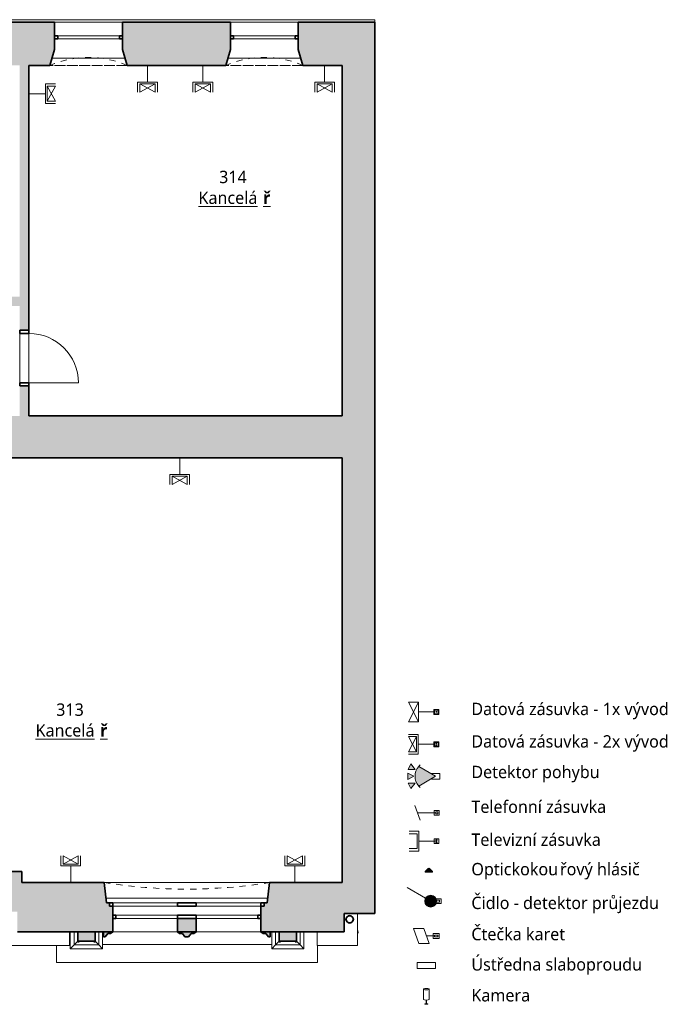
# Model space of a CAD drawing. Header units: metres. Extents: x -0.2 to 44.7, y -1.1 to 28.
# Tile 11 of 11: x 34 to 44.7, y -1.1 to 14.8. Entities that reach past the tile are written whole.
import ezdxf

# ---------------------------------------------------------------- set-up
doc = ezdxf.new("R2010")
doc.units = ezdxf.units.M
doc.linetypes.add('AV - Cerch_ 1 tecka 4mm', pattern=[0.006, 0.004, -0.001, 0, -0.001])
doc.layers.add('AV-MISTNOSTI', color=5, linetype='Continuous', lineweight=5, true_color=0x0000ff)
doc.layers.add('AV-TEXTY', color=5, linetype='Continuous', lineweight=13, true_color=0x0000ff)
doc.layers.add('AV-SRAFY', color=7, linetype='Continuous', lineweight=35)
doc.layers.add('AV-STAVBA', color=7, linetype='Continuous', lineweight=18)
doc.styles.add('Trebuchet MS', font='trebuc.ttf', dxfattribs={"height": 0.2})
doc.styles.add('Trebuchet MS_B', font='trebuc.ttf', dxfattribs={"height": 0.2})

# ---------------------------------------------------------------- blocks, each defined once
blk = doc.blocks.new('DO_1-L_Ocel_ - 800x1970_150-925843-3NP')
at = {"layer": 'AV-STAVBA', "color": 254, "true_color": 0xcccccc}
for p, q in [((0.4, 0.875), (0.4, 0.075)), ((-0.4, 0.075), (0.4, 0.075)), ((-0.4, -0.075), (0.4, -0.075))]:
    blk.add_line(p, q, dxfattribs=at)
at = {"layer": 'AV-STAVBA', "color": 254, "linetype": 'AV - Cerch_ 1 tecka 4mm', "true_color": 0xcccccc}
for p, q in [((-0.45, 0.075), (0.45, 0.075)), ((-0.4, 0.075), (0.4, 0.075)), ((-0.45, -0.075), (0.45, -0.075)), ((-0.4, -0.075), (0.4, -0.075))]:
    blk.add_line(p, q, dxfattribs=at)
at = {"layer": 'AV-STAVBA', "color": 254, "lineweight": 35, "true_color": 0xcccccc}
for p, q in [((-0.4, 0.075), (-0.45, 0.075)), ((-0.45, 0.075), (-0.45, -0.075)), ((-0.4, -0.075), (-0.4, 0.075)), ((0.45, 0.075), (0.4, 0.075)), ((0.4, 0.075), (0.4, -0.075)), ((0.45, -0.075), (0.45, 0.075)), ((-0.45, -0.075), (-0.4, -0.075)), ((0.4, -0.075), (0.45, -0.075))]:
    blk.add_line(p, q, dxfattribs=at)
at = {"layer": 'AV-STAVBA', "color": 254, "true_color": 0xcccccc}
blk.add_arc((0.4, 0.075), 0.8, 90, 180, dxfattribs=at)
blk = doc.blocks.new('WI_4-4_dvojité - 2400x2350-1624758-3NP')
at = {"layer": 'AV-STAVBA', "color": 254, "linetype": 'AV - Cerch_ 1 tecka 4mm', "lineweight": 13, "true_color": 0xcccccc}
for p, q in [((1.25, 0.4), (-1.25, 0.4)), ((1.2, 0.4), (-1.2, 0.4)), ((-1.2, 0.4), (1.2, 0.4)), ((1.25, -0.4), (-1.25, -0.4)), ((-1.25, -0.4), (1.25, -0.4)), ((1.2, -0.4), (-1.2, -0.4))]:
    blk.add_line(p, q, dxfattribs=at)
at = {"layer": 'AV-STAVBA', "color": 254, "lineweight": 35, "true_color": 0xcccccc}
for p, q in [((-1.15, 0.18), (-1.2, 0.18)), ((-1.15, 0.13), (-1.15, 0.18)), ((-0.15, 0.18), (-0.15, 0.13)), ((0.15, 0.13), (0.15, 0.18)), ((1.2, 0.18), (1.15, 0.18)), ((1.15, 0.18), (1.15, 0.13)), ((-1.2, 0.13), (-1.15, 0.13)), ((-0.15, 0.13), (0.15, 0.13)), ((1.15, 0.13), (1.2, 0.13)), ((-1.2, -0.07), (-1.25, -0.07)), ((-1.2, -0.02), (-1.2, -0.07)), ((-0.15, -0.07), (-0.15, -0.02)), ((-0.15, -0.02), (0.15, -0.02)), ((0.15, -0.07), (-0.15, -0.07)), ((0.15, -0.02), (0.15, -0.07)), ((1.2, -0.07), (1.2, -0.02)), ((1.25, -0.07), (1.2, -0.07))]:
    blk.add_line(p, q, dxfattribs=at)
at = {"layer": 'AV-STAVBA', "color": 254, "true_color": 0xcccccc}
for p, q in [((-1.2, 0.13), (-1.2, 0.18)), ((-1.2, 0.18), (1.2, 0.18)), ((-1.15, 0.18), (-0.15, 0.18)), ((-1.15, 0.13), (-1.15, 0.18)), ((0.15, 0.18), (1.15, 0.18)), ((1.15, 0.13), (1.15, 0.18)), ((1.2, 0.13), (1.2, 0.18)), ((-1.2, 0.13), (1.2, 0.13)), ((-0.15, 0.13), (-1.15, 0.13)), ((1.15, 0.13), (0.15, 0.13)), ((-1.25, -0.02), (-1.25, -0.07)), ((-1.25, -0.02), (1.25, -0.02)), ((-1.25, -0.07), (1.25, -0.07)), ((-0.15, -0.02), (-1.2, -0.02)), ((-1.2, -0.02), (-1.2, -0.07)), ((-1.2, -0.07), (-0.15, -0.07)), ((1.2, -0.02), (0.15, -0.02)), ((0.15, -0.07), (1.2, -0.07)), ((1.2, -0.02), (1.2, -0.07)), ((1.25, -0.02), (1.25, -0.07))]:
    blk.add_line(p, q, dxfattribs=at)
blk = doc.blocks.new('GM_Nika se zkoseným ostěním a klenutým nadpražím - 2600x2550-1220466-3NP')
at = {"layer": 'AV-STAVBA', "color": 254, "linetype": 'AV - Cerch_ 1 tecka 4mm', "lineweight": 13, "true_color": 0xcccccc}
for p, q in [((1.3, 0.4), (-1.3, 0.4)), ((1.34, -0.4), (-1.34, -0.4))]:
    blk.add_line(p, q, dxfattribs=at)
blk.add_arc((0, -8.794), 8.5, 80.9297, 99.0703, dxfattribs=at)
blk = doc.blocks.new('GM_Nika_zkosené ostění - v850-1221131-3NP')
at = {"layer": 'AV-STAVBA', "color": 254, "linetype": 'AV - Cerch_ 1 tecka 4mm', "lineweight": 13, "true_color": 0xcccccc}
blk.add_line((-1.215, 0.4), (1.465, 0.4), dxfattribs=at)
blk = doc.blocks.new('WI_2-2_bez středního sloupku - 1100x2250-1235385-3NP')
at = {"layer": 'AV-STAVBA', "color": 254, "linetype": 'AV - Cerch_ 1 tecka 4mm', "lineweight": 13, "true_color": 0xcccccc}
for p, q in [((0.55, 0.35), (-0.55, 0.35)), ((0.55, -0.35), (-0.55, -0.35))]:
    blk.add_line(p, q, dxfattribs=at)
at = {"layer": 'AV-STAVBA', "color": 254, "lineweight": 35, "true_color": 0xcccccc}
for p, q in [((-0.5, 0.13), (-0.55, 0.13)), ((-0.55, 0.08), (-0.5, 0.08)), ((-0.5, 0.08), (-0.5, 0.13)), ((0.55, 0.13), (0.5, 0.13)), ((0.5, 0.13), (0.5, 0.08)), ((0.5, 0.08), (0.55, 0.08))]:
    blk.add_line(p, q, dxfattribs=at)
at = {"layer": 'AV-STAVBA', "color": 254, "true_color": 0xcccccc}
for p, q in [((-0.5, 0.13), (0.5, 0.13)), ((0.5, 0.08), (-0.5, 0.08))]:
    blk.add_line(p, q, dxfattribs=at)
blk = doc.blocks.new('GM_Nika se zkoseným ostěním a klenutým nadpražím - 1050x2400-1236735-3NP')
at = {"layer": 'AV-STAVBA', "color": 254, "linetype": 'AV - Cerch_ 1 tecka 4mm', "lineweight": 13, "true_color": 0xcccccc}
for p, q in [((0.55, 0.35), (-0.55, 0.35)), ((0.625, -0.35), (-0.625, -0.35))]:
    blk.add_line(p, q, dxfattribs=at)
blk.add_arc((0, -1.782), 1.563, 66.4218, 113.5782, dxfattribs=at)
blk = doc.blocks.new('GM_Nika_zkosené ostění - v800-1258030-3NP')
at = {"layer": 'AV-STAVBA', "color": 254, "linetype": 'AV - Cerch_ 1 tecka 4mm', "lineweight": 13, "true_color": 0xcccccc}
blk.add_line((-0.5, 0.35), (0.75, 0.35), dxfattribs=at)
blk = doc.blocks.new('GM_Detový svod_04 - GM_Detový svod_04-1507001-3NP')
at = {"layer": 'AV-STAVBA', "color": 254, "true_color": 0xcccccc, "flags": 128}
blk.add_lwpolyline([(39.49, 0.042), (39.49, 0.042), (39.49, 0.042), (39.49, 0.042), (39.489, 0.043), (39.489, 0.043), (39.489, 0.044), (39.489, 0.045), (39.488, 0.046), (39.488, 0.047), (39.488, 0.048), (39.487, 0.049), (39.487, 0.051), (39.486, 0.052), (39.485, 0.054), (39.485, 0.056)], dxfattribs=at)
at = {"layer": 'AV-STAVBA', "color": 254, "lineweight": 35, "true_color": 0xcccccc}
for radius, start, end in [(0.06, 360, 180), (0.06, 180, 360), (0.058, 360, 180), (0.058, 180, 360)]:
    blk.add_arc((39.356, 0.233), radius, start, end, dxfattribs=at)
at = {"layer": 'AV-STAVBA', "color": 254, "true_color": 0xcccccc}
blk.add_arc((39.433, 0.021), 0.06, 350.412, 20, dxfattribs=at)
blk = doc.blocks.new('Podokenní římsa 3NP - Podokenní římsa 3NP-1611802-3NP')
at = {"layer": 'AV-STAVBA', "color": 254, "true_color": 0xcccccc}
for p, q in [((39.485, 0.328), (39.485, -0.192)), ((34.819, 0.028), (34.819, -0.192)), ((38.829, -0.192), (38.829, 0.028)), ((33.759, -0.192), (34.819, -0.192)), ((38.829, -0.192), (39.485, -0.192))]:
    blk.add_line(p, q, dxfattribs=at)
blk = doc.blocks.new('Šambrána krajní_2NP1 - Šambrána krajní_2NP-1630025-3NP')
at = {"layer": 'AV-STAVBA', "true_color": 0xcccccc}
for points in [[(36.87, 0.028), (36.87, 0.248), (36.57, 0.248), (36.57, 0.028)], [(35.235, -0.122), (35.235, 0.028), (34.955, 0.028), (34.955, -0.122), (35.021, -0.122)], [(38.495, -0.122), (38.495, 0.028), (38.215, 0.028), (38.215, -0.122), (38.305, -0.122)]]:
    blk.add_hatch(color=254, dxfattribs=at).paths.add_polyline_path(points)
h = blk.add_hatch(color=254, dxfattribs=at)
h.paths.add_polyline_path([(35.4, -0.052), (35.441, 0.005), (35.486, 0.005), (35.52, 0.028), (35.37, 0.028), (35.37, -0.052)])
h.paths.add_polyline_path([(36.75, -0.052), (36.791, 0.005), (36.836, 0.005), (36.87, 0.028), (36.57, 0.028), (36.604, 0.005), (36.649, 0.005), (36.69, -0.052)])
h.paths.add_polyline_path([(38.07, -0.052), (38.07, 0.028), (37.92, 0.028), (37.954, 0.005), (37.999, 0.005), (38.04, -0.052), (38.052, -0.052)])
h = blk.add_hatch(color=254, dxfattribs=at)
h.paths.add_polyline_path([(35.235, -0.132), (35.235, -0.122), (35.215, -0.122), (35.215, -0.132)])
h.paths.add_polyline_path([(34.975, -0.132), (34.975, -0.122), (34.955, -0.122), (34.955, -0.132)])
h = blk.add_hatch(color=254, dxfattribs=at)
h.paths.add_polyline_path([(38.215, -0.132), (38.235, -0.132), (38.235, -0.122), (38.215, -0.122)])
h.paths.add_polyline_path([(38.495, -0.132), (38.495, -0.122), (38.475, -0.122), (38.475, -0.132)])
at = {"layer": 'AV-STAVBA', "color": 254, "lineweight": 35, "true_color": 0xcccccc}
for p, q in [((36.87, 0.248), (36.57, 0.248)), ((36.57, 0.248), (36.57, 0.028)), ((36.87, 0.028), (36.87, 0.248)), ((35.235, 0.028), (34.955, 0.028)), ((34.955, 0.028), (34.955, -0.122)), ((35.235, -0.122), (35.235, 0.028)), ((35.37, 0.028), (35.37, -0.052)), ((35.52, 0.028), (35.37, 0.028)), ((35.4, -0.052), (35.441, 0.005)), ((35.441, 0.005), (35.486, 0.005)), ((35.486, 0.005), (35.52, 0.028)), ((36.87, 0.028), (36.57, 0.028)), ((36.57, 0.028), (36.604, 0.005)), ((36.57, 0.028), (36.87, 0.028)), ((36.604, 0.005), (36.649, 0.005)), ((36.649, 0.005), (36.69, -0.052)), ((36.75, -0.052), (36.791, 0.005)), ((36.791, 0.005), (36.836, 0.005)), ((36.836, 0.005), (36.87, 0.028)), ((38.07, 0.028), (37.92, 0.028)), ((37.92, 0.028), (37.954, 0.005)), ((37.954, 0.005), (37.999, 0.005)), ((37.999, 0.005), (38.04, -0.052)), ((38.07, -0.052), (38.07, 0.028)), ((38.495, 0.028), (38.215, 0.028)), ((38.215, 0.028), (38.215, -0.122)), ((38.495, -0.122), (38.495, 0.028)), ((34.975, -0.122), (34.955, -0.122)), ((34.955, -0.122), (34.955, -0.132)), ((34.955, -0.122), (35.235, -0.122)), ((34.955, -0.132), (34.975, -0.132)), ((34.975, -0.132), (34.975, -0.122)), ((35.235, -0.122), (35.215, -0.122)), ((35.215, -0.122), (35.215, -0.132)), ((35.215, -0.132), (35.235, -0.132)), ((35.235, -0.132), (35.235, -0.122)), ((35.37, -0.052), (35.4, -0.052)), ((36.69, -0.052), (36.75, -0.052)), ((38.04, -0.052), (38.07, -0.052)), ((38.235, -0.122), (38.215, -0.122)), ((38.215, -0.122), (38.215, -0.132)), ((38.215, -0.122), (38.495, -0.122)), ((38.215, -0.132), (38.235, -0.132)), ((38.235, -0.132), (38.235, -0.122)), ((38.495, -0.122), (38.475, -0.122)), ((38.475, -0.122), (38.475, -0.132)), ((38.475, -0.132), (38.495, -0.132)), ((38.495, -0.132), (38.495, -0.122))]:
    blk.add_line(p, q, dxfattribs=at)
at = {"layer": 'AV-STAVBA', "color": 254, "true_color": 0xcccccc}
for p, q in [((34.834, -0.243), (34.834, 0.028)), ((34.895, -0.182), (34.895, 0.028)), ((35.295, 0.028), (35.295, -0.182)), ((35.355, -0.112), (35.355, 0.028)), ((38.094, 0.028), (38.094, -0.112)), ((38.155, -0.182), (38.155, 0.028)), ((38.555, 0.028), (38.555, -0.182)), ((38.615, 0.028), (38.615, -0.243)), ((34.895, -0.182), (34.955, -0.122)), ((35.295, -0.182), (35.235, -0.122)), ((35.355, -0.112), (35.355, -0.145)), ((35.355, -0.145), (35.355, -0.243)), ((38.094, -0.145), (38.094, -0.112)), ((38.094, -0.243), (38.094, -0.145)), ((38.155, -0.182), (38.215, -0.122)), ((38.555, -0.182), (38.495, -0.122)), ((34.613, -0.192), (34.613, -0.467)), ((34.834, -0.243), (34.895, -0.182)), ((35.355, -0.243), (34.834, -0.243)), ((35.295, -0.182), (34.895, -0.182)), ((35.355, -0.243), (35.295, -0.182)), ((35.355, -0.172), (38.094, -0.172)), ((38.094, -0.243), (38.155, -0.182)), ((38.615, -0.243), (38.094, -0.243)), ((38.555, -0.182), (38.155, -0.182)), ((38.615, -0.243), (38.555, -0.182)), ((38.837, -0.467), (38.837, -0.192)), ((34.613, -0.467), (38.837, -0.467))]:
    blk.add_line(p, q, dxfattribs=at)
blk = doc.blocks.new('Řísma 2NP_ vnitroblok - Řísma 2NP_ vnitroblok-1646675-3NP')
at = {"layer": 'AV-STAVBA', "color": 254, "true_color": 0xcccccc}
for p, q in [((25.235, 14.789), (39.765, 14.789)), ((35.68, 14.748), (34.58, 14.748)), ((38.525, 14.748), (37.425, 14.748)), ((39.765, 14.789), (39.765, 14.748))]:
    blk.add_line(p, q, dxfattribs=at)
blk = doc.blocks.new('D0089 - 1514 - OÚPSŘ_Benešova_rvt-1-3NP')
at = {"layer": 'AV-SRAFY', "lineweight": 5, "true_color": 0xcccccc}
h = blk.add_hatch(color=254, dxfattribs=at)
h.paths.add_polyline_path([(39.235, 14.048), (39.235, 14.748), (38.525, 14.748), (38.525, 14.308), (38.6, 14.048)])
h.paths.add_polyline_path([(35.755, 14.048), (37.35, 14.048), (37.425, 14.308), (37.425, 14.748), (35.68, 14.748), (35.68, 14.308)])
h.paths.add_polyline_path([(24.995, 14.048), (26.085, 14.048), (26.085, 14.748), (24.875, 14.748), (24.875, 14.048), (24.975, 14.048)])
h.paths.add_polyline_path([(24.411, 14.048), (24.425, 14.048), (24.425, 14.748), (23.9, 14.748), (23.9, 14.048), (23.98, 14.048)])
h.paths.add_polyline_path([(34.505, 14.048), (34.58, 14.308), (34.58, 14.748), (33.38, 14.748), (33.38, 14.308), (33.455, 14.048), (34.165, 14.048)])
h.paths.add_polyline_path([(27.515, 14.048), (29.205, 14.048), (29.28, 14.308), (29.28, 14.748), (27.515, 14.748), (27.515, 14.348)])
h.paths.add_polyline_path([(32.205, 14.048), (32.28, 14.308), (32.28, 14.748), (30.38, 14.748), (30.38, 14.308), (30.455, 14.048), (31.484, 14.048)])
h.paths.add_polyline_path([(22.885, 14.048), (23.2, 14.048), (23.2, 14.748), (22.655, 14.748), (22.655, 14.048), (22.805, 14.048)])
h.paths.add_polyline_path([(21.645, 14.048), (22.205, 14.048), (22.205, 14.748), (20.905, 14.748), (20.905, 14.298), (20.98, 14.048), (21.38, 14.048)])
h.paths.add_polyline_path([(18.53, 14.048), (18.605, 14.298), (18.605, 14.748), (17.765, 14.748), (17.765, 14.048), (18.349, 14.048)])
h.paths.add_polyline_path([(19.605, 14.298), (19.905, 14.298), (19.905, 14.748), (19.605, 14.748)])
at = {"layer": 'AV-SRAFY', "lineweight": 18, "true_color": 0xcccccc}
blk.add_hatch(color=254, dxfattribs=at).paths.add_polyline_path([(39.765, 0.828), (39.765, 14.748), (39.235, 14.748), (39.235, 0.828), (39.568, 0.828)])
h = blk.add_hatch(color=254, dxfattribs=at)
h.paths.add_polyline_path([(34.165, 8.378), (34.165, 8.863), (34.015, 8.863), (34.015, 8.378)])
h.paths.add_polyline_path([(34.015, 9.763), (34.165, 9.763), (34.165, 14.048), (34.015, 14.048), (34.015, 10.158)])
h = blk.add_hatch(color=254, dxfattribs=at)
h.paths.add_polyline_path([(31.17, 10.158), (31.17, 10.308), (27.975, 10.308), (27.975, 10.158), (29.463, 10.158)])
h.paths.add_polyline_path([(34.015, 10.158), (34.015, 10.308), (32.07, 10.308), (32.07, 10.158)])
h.paths.add_polyline_path([(23.401, 10.158), (24.335, 10.158), (24.335, 10.308), (23.215, 10.308), (23.215, 10.158)])
h.paths.add_polyline_path([(25.135, 10.158), (27.175, 10.158), (27.175, 10.308), (25.135, 10.308)])
h.paths.add_polyline_path([(21.795, 10.158), (22.415, 10.158), (22.415, 10.308), (21.795, 10.308)])
h = blk.add_hatch(color=254, dxfattribs=at)
h.paths.add_polyline_path([(32.565, 7.698), (39.235, 7.698), (39.235, 8.378), (32.565, 8.378)])
h.paths.add_polyline_path([(19.022, 7.698), (19.022, 8.378), (17.765, 8.378), (17.765, 8.038), (17.505, 8.038), (17.505, 7.698), (18.005, 7.698), (18.005, 7.873), (18.655, 7.873), (18.655, 7.698)])
h.paths.add_polyline_path([(20.422, 7.698), (22.812, 7.698), (22.812, 8.378), (20.422, 8.378)])
h.paths.add_polyline_path([(30.785, 7.698), (31.165, 7.698), (31.165, 8.378), (29.965, 8.378), (29.965, 7.868), (28.705, 7.868), (28.705, 8.378), (24.212, 8.378), (24.212, 7.698), (30.635, 7.698)])
h = blk.add_hatch(color=254, dxfattribs=at)
h.paths.add_polyline_path([(5.445, 0.358), (6.23, 0.358), (6.23, 0.758), (6.18, 0.758), (6.18, 0.808), (6.13, 1.008), (5.435, 1.008), (5.435, 0.358)])
h.paths.add_polyline_path([(11.276, 0.358), (12.1, 0.358), (12.1, 0.758), (12.05, 0.758), (12.05, 0.808), (12, 1.008), (10.51, 1.008), (10.46, 0.808), (10.46, 0.758), (10.41, 0.758), (10.41, 0.358), (10.771, 0.358)])
h.paths.add_polyline_path([(33.505, 0.358), (33.979, 0.358), (33.979, 0.828), (34.05, 0.828), (34.05, 1.008), (33.32, 1.008), (33.27, 0.808), (33.27, 0.758), (33.22, 0.758), (33.22, 0.358)])
h.paths.add_polyline_path([(13.35, 0.358), (15, 0.358), (15, 0.758), (14.95, 0.758), (14.95, 0.808), (14.9, 1.008), (13.45, 1.008), (13.4, 0.808), (13.4, 0.758), (13.35, 0.758), (13.35, 0.372)])
h.paths.add_polyline_path([(16.25, 0.358), (18.52, 0.358), (18.52, 0.758), (18.47, 0.758), (18.47, 0.808), (18.42, 0.808), (18.38, 1.008), (16.35, 1.008), (16.3, 0.808), (16.3, 0.758), (16.25, 0.758), (16.25, 0.372)])
h.paths.add_polyline_path([(31.97, 0.358), (31.97, 0.758), (31.92, 0.758), (31.92, 0.808), (31.87, 1.008), (30.38, 1.008), (30.33, 0.808), (30.33, 0.758), (30.28, 0.758), (30.28, 0.358), (31.484, 0.358)])
h.paths.add_polyline_path([(20.92, 0.358), (23.16, 0.358), (23.16, 0.758), (23.11, 0.758), (23.11, 0.808), (23.06, 1.008), (21.06, 1.008), (21.02, 0.808), (20.97, 0.808), (20.97, 0.758), (20.92, 0.758), (20.92, 0.372)])
h.paths.add_polyline_path([(24.41, 0.358), (26.11, 0.358), (26.11, 0.758), (26.06, 0.758), (26.06, 0.808), (26.01, 1.008), (24.51, 1.008), (24.46, 0.808), (24.46, 0.758), (24.41, 0.758), (24.41, 0.372)])
h.paths.add_polyline_path([(27.36, 0.358), (29.03, 0.358), (29.03, 0.758), (28.98, 0.758), (28.98, 0.808), (28.93, 1.008), (27.46, 1.008), (27.41, 0.808), (27.41, 0.758), (27.36, 0.758), (27.36, 0.372)])
h.paths.add_polyline_path([(9.16, 0.358), (9.16, 0.758), (9.11, 0.758), (9.11, 0.808), (9.06, 1.008), (7.58, 1.008), (7.53, 0.808), (7.53, 0.758), (7.48, 0.758), (7.48, 0.358), (8.245, 0.358)])
h = blk.add_hatch(color=254, dxfattribs=at)
h.paths.add_polyline_path([(38.557, 0.028), (39.265, 0.028), (39.265, 0.328), (39.765, 0.328), (39.765, 0.828), (38.06, 0.828), (38.02, 0.498), (37.97, 0.498), (37.97, 0.448), (37.92, 0.448), (37.92, 0.028), (38.305, 0.028)])
h.paths.add_polyline_path([(34.516, 0.028), (35.52, 0.028), (35.52, 0.448), (35.47, 0.448), (35.47, 0.498), (35.42, 0.498), (35.38, 0.828), (33.979, 0.828), (33.979, 0.028)])
at = {"layer": 'AV-STAVBA', "color": 254, "lineweight": 35, "true_color": 0xcccccc}
for p, q in [((33.38, 14.748), (34.58, 14.748)), ((34.58, 14.308), (34.58, 14.748)), ((37.425, 14.748), (35.68, 14.748)), ((35.68, 14.308), (35.68, 14.748)), ((37.425, 14.308), (37.425, 14.748)), ((38.525, 14.748), (39.235, 14.748)), ((38.525, 14.308), (38.525, 14.748)), ((39.765, 14.748), (39.235, 14.748)), ((39.765, 0.828), (39.765, 14.748)), ((34.505, 14.048), (34.58, 14.308)), ((35.755, 14.048), (35.68, 14.308)), ((37.35, 14.048), (37.425, 14.308)), ((38.6, 14.048), (38.525, 14.308)), ((34.165, 14.048), (34.505, 14.048)), ((34.165, 9.763), (34.165, 14.048)), ((35.755, 14.048), (37.35, 14.048)), ((38.6, 14.048), (39.235, 14.048)), ((39.235, 14.048), (39.235, 8.378)), ((34.015, 9.763), (34.165, 9.763)), ((34.165, 8.863), (34.015, 8.863)), ((34.165, 8.378), (34.165, 8.863)), ((39.235, 8.378), (34.165, 8.378)), ((32.565, 7.698), (39.235, 7.698)), ((39.235, 7.698), (39.235, 0.828)), ((34.05, 1.008), (33.32, 1.008)), ((34.05, 0.828), (34.05, 1.008)), ((35.38, 0.828), (34.05, 0.828)), ((35.42, 0.498), (35.38, 0.828)), ((38.06, 0.828), (38.02, 0.498)), ((39.235, 0.828), (38.06, 0.828)), ((39.765, 0.328), (39.765, 0.828)), ((35.47, 0.498), (35.42, 0.498)), ((35.47, 0.448), (35.47, 0.498)), ((38.02, 0.498), (37.97, 0.498)), ((37.97, 0.498), (37.97, 0.448)), ((35.52, 0.448), (35.47, 0.448)), ((35.52, 0.028), (35.52, 0.448)), ((37.97, 0.448), (37.92, 0.448)), ((37.92, 0.448), (37.92, 0.028)), ((39.265, 0.028), (39.265, 0.328)), ((39.265, 0.328), (39.765, 0.328)), ((33.979, 0.028), (35.52, 0.028)), ((37.92, 0.028), (39.265, 0.028))]:
    blk.add_line(p, q, dxfattribs=at)
at = {"layer": 'AV-STAVBA', "color": 254, "true_color": 0xcccccc}
for p, q in [((34.539, 14.168), (35.72, 14.168)), ((38.565, 14.168), (37.384, 14.168)), ((34.015, 8.913), (34.015, 9.713)), ((34.165, 9.713), (34.165, 8.913)), ((38.03, 0.578), (35.41, 0.578)), ((36.57, 0.448), (35.52, 0.448)), ((37.92, 0.448), (36.87, 0.448)), ((36.57, 0.028), (35.52, 0.028)), ((37.92, 0.028), (36.87, 0.028))]:
    blk.add_line(p, q, dxfattribs=at)
at = {"layer": 'AV-STAVBA', "color": 254, "lineweight": 18, "true_color": 0xcccccc}
for name, p in [('Řísma 2NP_ vnitroblok - Řísma 2NP_ vnitroblok-1646675-3NP', (0, 0)), ('GM_Nika se zkoseným ostěním a klenutým nadpražím - 1050x2400-1236735-3NP', (35.13, 14.398)), ('WI_2-2_bez středního sloupku - 1100x2250-1235385-3NP', (35.13, 14.398)), ('GM_Nika se zkoseným ostěním a klenutým nadpražím - 1050x2400-1236735-3NP', (37.975, 14.398)), ('WI_2-2_bez středního sloupku - 1100x2250-1235385-3NP', (37.975, 14.398)), ('GM_Nika_zkosené ostění - v850-1221131-3NP', (36.595, 0.428)), ('Podokenní římsa 3NP - Podokenní římsa 3NP-1611802-3NP', (0, 0)), ('Šambrána krajní_2NP1 - Šambrána krajní_2NP-1630025-3NP', (0, 0)), ('GM_Detový svod_04 - GM_Detový svod_04-1507001-3NP', (0, 0))]:
    blk.add_blockref(name, p, dxfattribs=at)
for name, p, rotation in [('GM_Nika_zkosené ostění - v800-1258030-3NP', (35.255, 14.398), 180), ('GM_Nika_zkosené ostění - v800-1258030-3NP', (38.1, 14.398), 180), ('DO_1-L_Ocel_ - 800x1970_150-925843-3NP', (34.09, 9.313), 269.9999999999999), ('GM_Nika se zkoseným ostěním a klenutým nadpražím - 2600x2550-1220466-3NP', (36.72, 0.428), 180), ('WI_4-4_dvojité - 2400x2350-1624758-3NP', (36.72, 0.428), 180)]:
    blk.add_blockref(name, p, dxfattribs=dict(at, rotation=rotation))
blk = doc.blocks.new('EF_Datová zásuvka - 2 vývody-835357-3NP')
at = {"layer": 'AV-STAVBA'}
for p, q in [((0.225, 13.404), (0.23, 13.404)), ((0.23, 13.404), (0.23, 13.324)), ((0.23, 13.334), (0.23, 13.394)), ((0.23, 13.394), (0.23, 13.334)), ((0.23, 13.324), (0.225, 13.324)), ((0.23, 13.372), (0.23, 13.382)), ((0.23, 13.382), (0.23, 13.372)), ((0.23, 13.346), (0.23, 13.356)), ((0.23, 13.356), (0.23, 13.346))]:
    blk.add_line(p, q, dxfattribs=at)
blk = doc.blocks.new('Family - ___-903218-Legenda koncových prvků slaboproudu')
at = {"layer": 'AV-STAVBA', "color": 5, "true_color": 0x0000ff}
for p, q in [((0.876, 1.011), (0.885, 1.019)), ((0.996, 1.011), (0.876, 1.011)), ((0.876, 0.997), (0.876, 1.011)), ((0.996, 0.997), (0.876, 0.997)), ((0.885, 1.019), (0.886, 1.019)), ((0.886, 1.019), (0.925, 1.056)), ((0.986, 1.019), (0.886, 1.019)), ((0.98, 1.025), (0.892, 1.025)), ((0.896, 1.028), (0.976, 1.028)), ((0.974, 1.03), (0.898, 1.03)), ((0.902, 1.034), (0.97, 1.034)), ((0.968, 1.036), (0.904, 1.036)), ((0.908, 1.04), (0.964, 1.04)), ((0.962, 1.042), (0.91, 1.042)), ((0.914, 1.046), (0.958, 1.046)), ((0.955, 1.048), (0.916, 1.048)), ((0.92, 1.052), (0.952, 1.052)), ((0.925, 1.056), (0.933, 1.056)), ((0.933, 1.058), (0.935, 1.06)), ((0.933, 1.056), (0.933, 1.058)), ((0.939, 1.056), (0.933, 1.056)), ((0.935, 1.06), (0.936, 1.06)), ((0.936, 1.06), (0.937, 1.06)), ((0.937, 1.06), (0.939, 1.058)), ((0.939, 1.058), (0.939, 1.056)), ((0.939, 1.056), (0.947, 1.056)), ((0.947, 1.056), (0.986, 1.019)), ((0.986, 1.019), (0.987, 1.019)), ((0.987, 1.019), (0.996, 1.011)), ((0.996, 1.011), (0.996, 0.997))]:
    blk.add_line(p, q, dxfattribs=at)
blk = doc.blocks.new('Family - ___-903224-Legenda koncových prvků slaboproudu')
at = {"layer": 'AV-STAVBA', "color": 5, "true_color": 0x0000ff}
for p, q in [((0.745, -0.464), (1.045, -0.464)), ((0.745, -0.564), (0.745, -0.464)), ((1.045, -0.564), (1.045, -0.464)), ((1.045, -0.564), (0.745, -0.564))]:
    blk.add_line(p, q, dxfattribs=at)
blk = doc.blocks.new('Family - ___-923981-Legenda koncových prvků slaboproudu')
at = {"layer": 'AV-STAVBA', "color": 5, "true_color": 0x0000ff}
for p, q in [((0.85, -0.898), (0.85, -1.062)), ((0.94, -1.062), (0.94, -0.898)), ((0.89, -1.074), (0.89, -1.132)), ((0.9, -1.132), (0.9, -1.074)), ((0.87, -1.132), (0.92, -1.132)), ((0.87, -1.142), (0.87, -1.132)), ((0.92, -1.142), (0.87, -1.142)), ((0.92, -1.132), (0.92, -1.142))]:
    blk.add_line(p, q, dxfattribs=at)
for centre, start_param, end_param in [((0.895, -0.898), 1.570796, 4.712389), ((0.895, -0.898), 4.712389, 7.853982), ((0.895, -1.062), 3.141593, 4.712389), ((0.895, -1.062), 4.712389, 6.283185)]:
    blk.add_ellipse(centre, major_axis=(0.045, 0), ratio=0.258819, start_param=start_param, end_param=end_param, dxfattribs=at)
blk = doc.blocks.new('Family - ___-923990-Legenda koncových prvků slaboproudu')
at = {"layer": 'AV-STAVBA', "color": 5, "true_color": 0x0000ff}
for p, q in [((0.85, -0.898), (0.85, -1.062)), ((0.94, -1.062), (0.94, -0.898)), ((0.89, -1.074), (0.89, -1.132)), ((0.9, -1.132), (0.9, -1.074)), ((0.87, -1.132), (0.92, -1.132)), ((0.87, -1.142), (0.87, -1.132)), ((0.92, -1.142), (0.87, -1.142)), ((0.92, -1.132), (0.92, -1.142))]:
    blk.add_line(p, q, dxfattribs=at)
for centre, start_param, end_param in [((0.895, -0.898), 1.570796, 4.712389), ((0.895, -0.898), 4.712389, 7.853982), ((0.895, -1.062), 3.141593, 4.712389), ((0.895, -1.062), 4.712389, 6.283185)]:
    blk.add_ellipse(centre, major_axis=(0.045, 0), ratio=0.258819, start_param=start_param, end_param=end_param, dxfattribs=at)
blk = doc.blocks.new('Family - ___-903208-Legenda koncových prvků slaboproudu')
at = {"layer": 'AV-STAVBA', "color": 5, "true_color": 0x0000ff}
for p, q in [((1.019, 3.549), (1.019, 3.629)), ((1.099, 3.629), (1.019, 3.629)), ((1.019, 3.549), (1.099, 3.549)), ((1.089, 3.619), (1.029, 3.619)), ((1.029, 3.619), (1.029, 3.559)), ((1.029, 3.559), (1.089, 3.559)), ((1.054, 3.584), (1.054, 3.594)), ((1.054, 3.594), (1.064, 3.594)), ((1.064, 3.584), (1.054, 3.584)), ((1.064, 3.594), (1.064, 3.584)), ((1.089, 3.559), (1.089, 3.619)), ((1.099, 3.629), (1.099, 3.549))]:
    blk.add_line(p, q, dxfattribs=at)
at = {"layer": 'AV-TEXTY'}
for p, q in [((0.768, 3.429), (0.608, 3.749)), ((0.608, 3.429), (0.768, 3.749)), ((0.768, 3.749), (0.608, 3.749)), ((0.768, 3.589), (0.768, 3.749)), ((0.768, 3.589), (0.768, 3.429)), ((0.768, 3.589), (1.038, 3.589)), ((0.768, 3.429), (0.608, 3.429))]:
    blk.add_line(p, q, dxfattribs=at)
blk = doc.blocks.new('Family - ___-903210-Legenda koncových prvků slaboproudu')
at = {"layer": 'AV-STAVBA', "color": 5, "true_color": 0x0000ff}
for p, q in [((1.015, 3.026), (1.015, 3.106)), ((1.095, 3.106), (1.015, 3.106)), ((1.085, 3.096), (1.025, 3.096)), ((1.025, 3.096), (1.025, 3.036)), ((1.025, 3.036), (1.085, 3.036)), ((1.05, 3.074), (1.05, 3.084)), ((1.05, 3.084), (1.06, 3.084)), ((1.06, 3.074), (1.05, 3.074)), ((1.05, 3.048), (1.05, 3.058)), ((1.05, 3.058), (1.06, 3.058)), ((1.06, 3.048), (1.05, 3.048)), ((1.06, 3.084), (1.06, 3.074)), ((1.06, 3.058), (1.06, 3.048)), ((1.085, 3.036), (1.085, 3.096)), ((1.095, 3.106), (1.095, 3.026)), ((1.015, 3.026), (1.095, 3.026))]:
    blk.add_line(p, q, dxfattribs=at)
at = {"layer": 'AV-TEXTY'}
for p, q in [((0.764, 3.226), (0.604, 3.226)), ((0.604, 3.189), (0.737, 2.943)), ((0.604, 2.943), (0.737, 3.189)), ((0.737, 3.189), (0.604, 3.189)), ((0.737, 2.943), (0.737, 3.189)), ((0.764, 3.066), (0.764, 3.226)), ((0.764, 3.066), (0.764, 2.906)), ((0.764, 3.066), (1.034, 3.066)), ((0.604, 2.943), (0.737, 2.943)), ((0.764, 2.906), (0.604, 2.906))]:
    blk.add_line(p, q, dxfattribs=at)
blk = doc.blocks.new('Family - ___-903212-Legenda koncových prvků slaboproudu')
at = {"layer": 'AV-TEXTY'}
h = blk.add_hatch(color=256, dxfattribs=at)
h.paths.add_polyline_path([(0.645, 2.349), (0.712, 2.438), (0.6, 2.438)])
h.paths.add_polyline_path([(0.772, 2.388), (1.045, 2.548), (0.772, 2.708), (0.758, 2.689), (0.745, 2.67), (0.734, 2.649), (0.726, 2.628), (0.719, 2.605), (0.715, 2.583), (0.712, 2.559), (0.712, 2.536), (0.715, 2.513), (0.719, 2.49), (0.726, 2.468), (0.734, 2.446), (0.745, 2.426), (0.758, 2.406), (0.768, 2.392)])
h.paths.add_polyline_path([(0.594, 2.498), (0.694, 2.548), (0.594, 2.598), (0.594, 2.593)])
h.paths.add_polyline_path([(0.6, 2.658), (0.712, 2.658), (0.645, 2.747)])
at = {"layer": 'AV-STAVBA', "color": 5, "true_color": 0x0000ff}
for p, q in [((0.978, 2.594), (0.978, 2.587)), ((1.113, 2.594), (0.978, 2.594)), ((1.113, 2.502), (1.113, 2.594)), ((0.978, 2.508), (0.978, 2.502)), ((0.978, 2.502), (1.113, 2.502))]:
    blk.add_line(p, q, dxfattribs=at)
at = {"layer": 'AV-TEXTY'}
for p, q in [((0.645, 2.747), (0.6, 2.658)), ((0.712, 2.658), (0.645, 2.747)), ((0.694, 2.548), (0.594, 2.598)), ((0.594, 2.598), (0.594, 2.498)), ((0.6, 2.658), (0.712, 2.658)), ((1.045, 2.548), (0.772, 2.708)), ((0.594, 2.498), (0.694, 2.548)), ((0.712, 2.438), (0.6, 2.438)), ((0.6, 2.438), (0.645, 2.349)), ((0.645, 2.349), (0.712, 2.438)), ((0.772, 2.388), (1.045, 2.548))]:
    blk.add_line(p, q, dxfattribs=at)
for start, end in [(130.5373, 138.7645), (138.8509, 221.1491), (221.234, 228.8509)]:
    blk.add_arc((0.955, 2.548), 0.243, start, end, dxfattribs=at)
blk = doc.blocks.new('Family - ___-903214-Legenda koncových prvků slaboproudu')
at = {"layer": 'AV-STAVBA', "color": 5, "true_color": 0x0000ff}
for p, q in [((1.024, 1.916), (1.024, 1.996)), ((1.104, 1.996), (1.024, 1.996)), ((1.024, 1.916), (1.104, 1.916)), ((1.049, 1.941), (1.049, 1.971)), ((1.049, 1.971), (1.079, 1.971)), ((1.079, 1.941), (1.049, 1.941)), ((1.079, 1.971), (1.079, 1.941)), ((1.104, 1.996), (1.104, 1.916))]:
    blk.add_line(p, q, dxfattribs=at)
at = {"layer": 'AV-TEXTY'}
for p, q in [((0.796, 1.836), (0.709, 2.076)), ((0.753, 1.956), (1.049, 1.956))]:
    blk.add_line(p, q, dxfattribs=at)
blk = doc.blocks.new('Family - ___-903216-Legenda koncových prvků slaboproudu')
at = {"layer": 'AV-STAVBA', "color": 5, "true_color": 0x0000ff}
for p, q in [((1.02, 1.458), (1.02, 1.538)), ((1.1, 1.538), (1.02, 1.538)), ((1.02, 1.458), (1.1, 1.458)), ((1.1, 1.538), (1.1, 1.458))]:
    blk.add_line(p, q, dxfattribs=at)
for centre in [(1.06, 1.513), (1.06, 1.483)]:
    blk.add_circle(centre, 0.01, dxfattribs=at)
at = {"layer": 'AV-TEXTY'}
for p, q in [((0.775, 1.658), (0.615, 1.658)), ((0.745, 1.618), (0.615, 1.618)), ((0.745, 1.378), (0.745, 1.618)), ((0.775, 1.498), (0.775, 1.658)), ((0.775, 1.498), (1.045, 1.498)), ((0.775, 1.498), (0.775, 1.338)), ((0.615, 1.378), (0.745, 1.378)), ((0.775, 1.338), (0.615, 1.338))]:
    blk.add_line(p, q, dxfattribs=at)
blk = doc.blocks.new('Family - ___-903220-Legenda koncových prvků slaboproudu')
at = {"layer": 'AV-TEXTY'}
blk.add_hatch(color=256, dxfattribs=at).paths.add_polyline_path([(0.946, 0.434), (0.986, 0.434), (1.022, 0.45), (1.048, 0.48), (1.06, 0.517), (1.056, 0.556), (1.036, 0.591), (1.004, 0.614), (0.966, 0.622), (0.927, 0.614), (0.895, 0.591), (0.875, 0.556), (0.871, 0.517), (0.883, 0.48), (0.91, 0.45)])
h = blk.add_hatch(color=256, dxfattribs=at)
edge = h.paths.add_edge_path()
edge.add_arc((0.966, 0.527), 0.095, 0, 360)
at = {"layer": 'AV-STAVBA', "color": 5, "true_color": 0x0000ff}
for p, q in [((1.036, 0.487), (1.036, 0.567)), ((1.136, 0.567), (1.036, 0.567)), ((1.036, 0.487), (1.136, 0.487)), ((1.061, 0.542), (1.061, 0.512)), ((1.111, 0.542), (1.061, 0.542)), ((1.061, 0.512), (1.111, 0.512)), ((1.111, 0.512), (1.111, 0.542)), ((1.136, 0.567), (1.136, 0.487))]:
    blk.add_line(p, q, dxfattribs=at)
at = {"layer": 'AV-TEXTY'}
for p, q in [((0.884, 0.575), (0.584, 0.748)), ((0.875, 0.556), (0.871, 0.517)), ((0.871, 0.517), (0.883, 0.48)), ((0.895, 0.591), (0.875, 0.556)), ((0.883, 0.48), (0.91, 0.45)), ((0.927, 0.614), (0.895, 0.591)), ((0.966, 0.622), (0.927, 0.614)), ((1.004, 0.614), (0.966, 0.622)), ((1.036, 0.591), (1.004, 0.614)), ((1.022, 0.45), (1.048, 0.48)), ((1.056, 0.556), (1.036, 0.591)), ((1.048, 0.48), (1.06, 0.517)), ((1.06, 0.517), (1.056, 0.556)), ((0.91, 0.45), (0.946, 0.434)), ((0.946, 0.434), (0.986, 0.434)), ((0.986, 0.434), (1.022, 0.45))]:
    blk.add_line(p, q, dxfattribs=at)
blk.add_circle((0.966, 0.527), 0.095, dxfattribs=at)
blk = doc.blocks.new('Family - ___-903222-Legenda koncových prvků slaboproudu')
at = {"layer": 'AV-STAVBA', "color": 5, "true_color": 0x0000ff}
for p, q in [((1.004, -0.076), (1.004, 0.004)), ((1.104, 0.004), (1.004, 0.004)), ((1.104, 0.004), (1.104, -0.076)), ((1.004, -0.076), (1.104, -0.076)), ((1.029, -0.021), (1.029, -0.051)), ((1.079, -0.021), (1.029, -0.021)), ((1.029, -0.051), (1.079, -0.051)), ((1.079, -0.051), (1.079, -0.021))]:
    blk.add_line(p, q, dxfattribs=at)
at = {"layer": 'AV-TEXTY'}
for p, q in [((0.689, 0.084), (0.856, 0.084)), ((0.776, -0.156), (0.689, 0.084)), ((0.943, -0.156), (0.856, 0.084)), ((0.776, -0.156), (0.943, -0.156)), ((0.9, -0.036), (1.029, -0.036))]:
    blk.add_line(p, q, dxfattribs=at)

msp = doc.modelspace()

# ---------------------------------------------------------------- linework, layer by layer
at = {"layer": 'AV-TEXTY', "lineweight": 5}
for p, q in [((36.083, 13.778), (36.083, 14.048)), ((36.98, 13.778), (36.98, 14.048)), ((38.951, 13.778), (38.951, 14.048)), ((34.435, 13.752), (34.595, 13.752)), ((34.435, 13.592), (34.435, 13.752)), ((34.595, 13.469), (34.462, 13.715)), ((34.595, 13.715), (34.462, 13.469)), ((34.462, 13.715), (34.462, 13.469)), ((34.595, 13.715), (34.462, 13.715)), ((35.923, 13.778), (35.923, 13.618)), ((36.083, 13.778), (35.923, 13.778)), ((35.96, 13.618), (36.206, 13.751)), ((36.206, 13.618), (35.96, 13.751)), ((35.96, 13.751), (35.96, 13.618)), ((36.206, 13.751), (35.96, 13.751)), ((36.083, 13.778), (36.243, 13.778)), ((36.206, 13.618), (36.206, 13.751)), ((36.243, 13.778), (36.243, 13.618)), ((36.82, 13.778), (36.82, 13.618)), ((36.98, 13.778), (36.82, 13.778)), ((36.857, 13.618), (37.103, 13.751)), ((37.103, 13.618), (36.857, 13.751)), ((36.857, 13.751), (36.857, 13.618)), ((37.103, 13.751), (36.857, 13.751)), ((36.98, 13.778), (37.14, 13.778)), ((37.103, 13.618), (37.103, 13.751)), ((37.14, 13.778), (37.14, 13.618)), ((38.791, 13.778), (38.791, 13.618)), ((38.951, 13.778), (38.791, 13.778)), ((38.828, 13.618), (39.074, 13.751)), ((39.074, 13.618), (38.828, 13.751)), ((38.828, 13.751), (38.828, 13.618)), ((39.074, 13.751), (38.828, 13.751)), ((38.951, 13.778), (39.111, 13.778)), ((39.074, 13.618), (39.074, 13.751)), ((39.111, 13.778), (39.111, 13.618)), ((34.435, 13.592), (34.165, 13.592)), ((34.435, 13.592), (34.435, 13.432)), ((34.435, 13.432), (34.595, 13.432)), ((34.462, 13.469), (34.595, 13.469)), ((36.605, 7.428), (36.605, 7.698)), ((36.445, 7.428), (36.445, 7.268)), ((36.605, 7.428), (36.445, 7.428)), ((36.482, 7.268), (36.728, 7.401)), ((36.728, 7.268), (36.482, 7.401)), ((36.482, 7.401), (36.482, 7.268)), ((36.728, 7.401), (36.482, 7.401)), ((36.605, 7.428), (36.765, 7.428)), ((36.728, 7.268), (36.728, 7.401)), ((36.765, 7.428), (36.765, 7.268)), ((34.681, 1.098), (34.681, 1.258)), ((34.964, 1.258), (34.718, 1.125)), ((34.718, 1.258), (34.964, 1.125)), ((34.718, 1.258), (34.718, 1.125)), ((34.718, 1.125), (34.964, 1.125)), ((34.964, 1.125), (34.964, 1.258)), ((35.001, 1.098), (35.001, 1.258)), ((38.309, 1.098), (38.309, 1.258)), ((38.592, 1.258), (38.346, 1.125)), ((38.346, 1.258), (38.592, 1.125)), ((38.346, 1.258), (38.346, 1.125)), ((38.346, 1.125), (38.592, 1.125)), ((38.592, 1.125), (38.592, 1.258)), ((38.629, 1.098), (38.629, 1.258)), ((34.841, 1.098), (34.681, 1.098)), ((34.841, 1.098), (35.001, 1.098)), ((34.841, 1.098), (34.841, 0.828)), ((38.469, 1.098), (38.309, 1.098)), ((38.469, 1.098), (38.629, 1.098)), ((38.469, 1.098), (38.469, 0.828))]:
    msp.add_line(p, q, dxfattribs=at)

# ---------------------------------------------------------------- block references
at = {"lineweight": 5}
msp.add_blockref('D0089 - 1514 - OÚPSŘ_Benešova_rvt-1-3NP', (0, 0), dxfattribs=at)
at = {"layer": 'AV-STAVBA'}
for p, rotation in [((22.72, 14.273), 269.9999999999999), ((23.617, 14.273), 269.9999999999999), ((25.588, 14.273), 269.9999999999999), ((23.242, 7.923), 269.9999999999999), ((48.204, 0.603), 90), ((51.833, 0.603), 90)]:
    msp.add_blockref('EF_Datová zásuvka - 2 vývody-835357-3NP', p, dxfattribs=dict(at, rotation=rotation))
msp.add_blockref('EF_Datová zásuvka - 2 vývody-835357-3NP', (33.94, 0.229), dxfattribs=at)
at = {"layer": 'AV-STAVBA', "color": 5, "true_color": 0x0000ff}
for name in ['Family - ___-903218-Legenda koncových prvků slaboproudu', 'Family - ___-903224-Legenda koncových prvků slaboproudu', 'Family - ___-923981-Legenda koncových prvků slaboproudu', 'Family - ___-923990-Legenda koncových prvků slaboproudu']:
    msp.add_blockref(name, (39.702, 0), dxfattribs=at)
at = {"layer": 'AV-TEXTY'}
for name in ['Family - ___-903208-Legenda koncových prvků slaboproudu', 'Family - ___-903210-Legenda koncových prvků slaboproudu', 'Family - ___-903212-Legenda koncových prvků slaboproudu', 'Family - ___-903214-Legenda koncových prvků slaboproudu', 'Family - ___-903216-Legenda koncových prvků slaboproudu', 'Family - ___-903220-Legenda koncových prvků slaboproudu', 'Family - ___-903222-Legenda koncových prvků slaboproudu']:
    msp.add_blockref(name, (39.702, 0), dxfattribs=at)

# ---------------------------------------------------------------- texts
at = {"layer": 'AV-MISTNOSTI', "char_height": 0.2, "attachment_point": 1, "style": 'Trebuchet MS_B'}
for s, insert, width in [('314', (37.243, 12.345), 0.60127), ('\\LKancelá', (36.909, 12.008), 1.26667), ('\\L\\fTrebuchet MS|b1|i0|c238|p34|;\\Lř', (37.954, 12.008), 0.1443), ('313', (34.606, 3.726), 0.60127), ('\\LKancelá', (34.272, 3.39), 1.26667), ('\\L\\fTrebuchet MS|b1|i0|c238|p34|;\\Lř', (35.317, 3.39), 0.1443)]:
    msp.add_mtext(s, dxfattribs=dict(at, insert=insert, width=width))
at = {"layer": 'AV-TEXTY', "lineweight": 5, "char_height": 0.2, "attachment_point": 1, "style": 'Trebuchet MS', "bg_fill": 3, "box_fill_scale": 1.25, "bg_fill_color": 256, "bg_fill_true_color": 13158600, "bg_fill_transparency": 0}
for s, insert, width in [('Datová zásuvka - 1x vývod', (41.326, 3.737), 4.05654), ('Datová zásuvka - 2x vývod', (41.326, 3.212), 4.05654), ('Detektor pohybu', (41.326, 2.717), 2.57342), ('Telefonní zásuvka', (41.326, 2.155), 2.77384), ('Televizní zásuvka', (41.326, 1.622), 2.69367), ('Optickokou', (41.326, 1.145), 1.73966), ('Čtečka karet', (41.326, 0.094), 1.98017), ('Úst', (41.326, -0.396), 0.49705), ('Kamera', (41.326, -0.896), 1.17848)]:
    msp.add_mtext(s, dxfattribs=dict(at, insert=insert, width=width))

# ---------------------------------------------------------------- next in the draw order: texts
for s, insert, width in [('řový hlásič', (42.761, 1.145), 1.64346), ('ředna slaboproudu', (41.736, -0.396), 2.88607)]:
    msp.add_mtext(s, dxfattribs=dict(at, insert=insert, width=width))

# ---------------------------------------------------------------- next in the draw order: texts
at = {"layer": 'AV-TEXTY', "lineweight": 5, "insert": (41.326, 0.599), "char_height": 0.2, "width": 3.93629, "attachment_point": 1, "style": 'Trebuchet MS', "bg_fill": 3, "box_fill_scale": 1.25, "bg_fill_color": 256, "bg_fill_true_color": 13158600, "bg_fill_transparency": 0}
msp.add_mtext('Čidlo - detektor průjezdu', dxfattribs=at)

doc.saveas('drawing.dxf')
